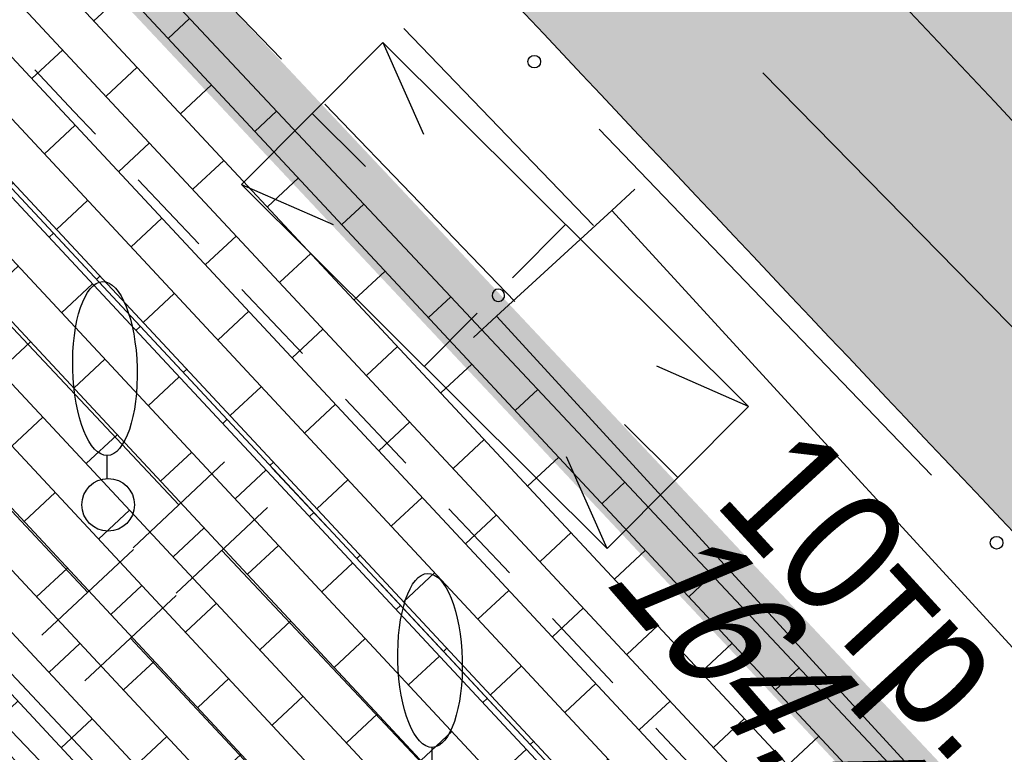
# Model space of a CAD drawing. Header units: millimetres. Extents: x 4385 to 11928, y 17253 to 36963.
# Tile 110 of 256: x 6042 to 6050, y 18544 to 18550. Entities that reach past the tile are written whole.
import ezdxf

# ---------------------------------------------------------------- set-up
doc = ezdxf.new("R2010")
doc.units = ezdxf.units.MM
doc.linetypes.add('CENTER', pattern=[50.8, 31.75, -6.35, 6.35, -6.35])
doc.linetypes.add('ГП_Ботаническая_1 и 2 этап$0$ACAD_ISO04W100', pattern=[30, 24, -3, 0, -3])
for name, color, linetype, lineweight in [('Геоподоснова_34179-21 от 9.08.21$0$Внутреннее заполнение', 7, 'Continuous', 25), ('Геоподоснова_34179-21 от 9.08.21$0$Газопровод', 7, 'Continuous', 25), ('Геоподоснова_34179-21 от 9.08.21$0$Горизонтали', 7, 'Continuous', 25), ('Геоподоснова_34179-21 от 9.08.21$0$Граница улицы', 7, 'Continuous', 25), ('Геоподоснова_34179-21 от 9.08.21$0$Кабели', 7, 'Continuous', 25), ('Геоподоснова_34179-21 от 9.08.21$0$Кабель Мосэнерго', 7, 'Continuous', 25), ('Геоподоснова_34179-21 от 9.08.21$0$Кабель связи', 7, 'Continuous', 25), ('Геоподоснова_34179-21 от 9.08.21$0$Координатные кресты', 7, 'Continuous', 25), ('Геоподоснова_34179-21 от 9.08.21$0$Красные линии', 7, 'Continuous', 25), ('Геоподоснова_34179-21 от 9.08.21$0$Отдельно стоящее дерево', 7, 'Continuous', 25), ('Геоподоснова_34179-21 от 9.08.21$0$Павильоны', 7, 'Continuous', 25), ('ГП_Ботаническая_1 и 2 этап$0$ГП_здан_проект_оси', 50, 'ГП_Ботаническая_1 и 2 этап$0$ACAD_ISO04W100', 15), ('ГП_граница_3_этапа_500', 202, 'Continuous', 15), ('ГП_здан_проект_оси', 50, 'CENTER', 0), ('ГП_реконстр_Ботаническая$0$ГП_дороги_УДС', 205, 'Continuous', 5), ('ГП_тротуары', 210, 'Continuous', 5)]:
    doc.layers.add(name, color=color, linetype=linetype, lineweight=lineweight)
doc.layers.add('ГП_граница_аренд_зем_500', color=7, linetype='Continuous', true_color=0x000000)
doc.layers.add('ГП_граница_ГПЗУ_500', color=7, linetype='Continuous', true_color=0x0000f5)
doc.layers.add('ГП_реконстр_Ботаническая$0$ГП_озел_проект_УДС', color=7, linetype='Continuous', lineweight=0, true_color=0xbedfd7, transparency=0.5)
doc.layers.add('ГП_реконстр_Ботаническая$0$ГП_тротуары_штриховка_УДС', color=7, linetype='Continuous', lineweight=0, true_color=0xd3c4ab, transparency=0.5)
doc.layers.add('Покр_трот_плитка 600х200х80_проезд_1.1(з)', color=250, linetype='Continuous', lineweight=0, true_color=0x333333)
doc.styles.add('Геоподоснова_34179-21 от 9.08.21$0$Style-RUSSIAN_1251', font='RUSSIAN_1251.shx')
doc.styles.add('Геоподоснова_34179-21 от 9.08.21$0$Style-RUSSIAN_1251 I 0.32289', font='RUSSIAN_1251.shx', dxfattribs={"oblique": 18.5})

# ---------------------------------------------------------------- blocks, each defined once
blk = doc.blocks.new('Геоподоснова_34179-21 от 9.08.21$0$KREST_61')
at = {"layer": 'Геоподоснова_34179-21 от 9.08.21$0$Координатные кресты', "color": 7, "linetype": 'Continuous', "lineweight": 25}
for p, q in [((0, -2.5), (0, 2.5)), ((-2.5, 0), (2.5, 0))]:
    blk.add_line(p, q, dxfattribs=at)
blk = doc.blocks.new('Геоподоснова_34179-21 от 9.08.21$0$DEREVO_47')
at = {"layer": 'Геоподоснова_34179-21 от 9.08.21$0$Отдельно стоящее дерево', "color": 7, "linetype": 'Continuous', "lineweight": 25, "flags": 128}
blk.add_lwpolyline([(-0.0071, 0.2101), (-0.007, 0.3933)], dxfattribs=at)
at = {"layer": 'Геоподоснова_34179-21 от 9.08.21$0$Отдельно стоящее дерево', "color": 7, "linetype": 'Continuous', "lineweight": 25}
blk.add_arc((0, 0), 0.21, 0, 359.99999, dxfattribs=at)
blk.add_ellipse((-0.0255, 1.088), major_axis=(-0.0185, 0.695), ratio=0.369829, dxfattribs=at)
blk = doc.blocks.new('Геоподоснова_34179-21 от 9.08.21$0$DEREVO_48')
at = {"layer": 'Геоподоснова_34179-21 от 9.08.21$0$Отдельно стоящее дерево', "color": 7, "linetype": 'Continuous', "lineweight": 25, "flags": 128}
blk.add_lwpolyline([(-0.007, 0.21), (-0.007, 0.393)], dxfattribs=at)
at = {"layer": 'Геоподоснова_34179-21 от 9.08.21$0$Отдельно стоящее дерево', "color": 7, "linetype": 'Continuous', "lineweight": 25}
blk.add_arc((0, 0), 0.21, 0, 359.99999, dxfattribs=at)
blk.add_ellipse((-0.0255, 1.088), major_axis=(-0.0185, 0.695), ratio=0.369829, dxfattribs=at)
blk = doc.blocks.new('Геоподоснова_34179-21 от 9.08.21$0$msdElementTypeShape')
at = {"layer": 'Геоподоснова_34179-21 от 9.08.21$0$Граница улицы', "color": 7, "linetype": 'Continuous', "lineweight": 25}
for p, q in [((8.592, 8.5093), (9.0756, 7.9968)), ((9.4187, 7.6331), (9.9023, 7.1206)), ((10.2454, 6.7569), (10.729, 6.2445)), ((11.0721, 5.8808), (11.5557, 5.3683)), ((11.8988, 5.0046), (12.3824, 4.4921)), ((12.7255, 4.1285), (13.2091, 3.616))]:
    blk.add_line(p, q, dxfattribs=at)
at = {"layer": 'Геоподоснова_34179-21 от 9.08.21$0$Граница улицы', "color": 7, "linetype": 'Continuous', "lineweight": 25, "flags": 128}
blk.add_lwpolyline([(7.7665, 9.3866), (8.078, 9.054), (8.2489, 8.8729)], dxfattribs=at)
blk = doc.blocks.new('Геоподоснова_34179-21 от 9.08.21$0$msdElementTypeLineString_559')
at = {"layer": 'Геоподоснова_34179-21 от 9.08.21$0$Кабель Мосэнерго', "color": 10, "linetype": 'Continuous', "lineweight": 25}
blk.add_line((7.6656, 23.5127), (10.3165, 20.7491), dxfattribs=at)
blk = doc.blocks.new('Геоподоснова_34179-21 от 9.08.21$0$msdElementTypeMultiLine_350')
at = {"layer": 'Геоподоснова_34179-21 от 9.08.21$0$Кабель Мосэнерго', "color": 1, "linetype": 'Continuous', "lineweight": 25}
blk.add_blockref('Геоподоснова_34179-21 от 9.08.21$0$msdElementTypeLineString_559', (0, 0), dxfattribs=at)
blk = doc.blocks.new('Геоподоснова_34179-21 от 9.08.21$0$msdElementTypeLineString_561')
at = {"layer": 'Геоподоснова_34179-21 от 9.08.21$0$Кабель связи', "color": 3, "linetype": 'Continuous', "lineweight": 25}
blk.add_line((13.3599, 18.6393), (10.5194, 21.5331), dxfattribs=at)
blk = doc.blocks.new('Геоподоснова_34179-21 от 9.08.21$0$msdElementTypeMultiLine_352')
at = {"layer": 'Геоподоснова_34179-21 от 9.08.21$0$Кабель связи', "color": 3, "linetype": 'Continuous', "lineweight": 25}
blk.add_blockref('Геоподоснова_34179-21 от 9.08.21$0$msdElementTypeLineString_561', (0, 0), dxfattribs=at)
blk = doc.blocks.new('Геоподоснова_34179-21 от 9.08.21$0$msdElementTypeLineString_562')
at = {"layer": 'Геоподоснова_34179-21 от 9.08.21$0$Кабели', "color": 7, "linetype": 'Continuous', "lineweight": 25}
blk.add_line((9.8006, 12.9574), (12.4536, 10.1966), dxfattribs=at)
for centre in [(9.2809, 13.4982), (12.9732, 9.6559)]:
    blk.add_circle(centre, 0.05, dxfattribs=at)
blk = doc.blocks.new('Геоподоснова_34179-21 от 9.08.21$0$msdElementTypeMultiLine_353')
at = {"layer": 'Геоподоснова_34179-21 от 9.08.21$0$Кабели', "color": 7, "linetype": 'Continuous', "lineweight": 25}
blk.add_blockref('Геоподоснова_34179-21 от 9.08.21$0$msdElementTypeLineString_562', (0, 0), dxfattribs=at)
blk = doc.blocks.new('Геоподоснова_34179-21 от 9.08.21$0$msdElementTypeLineString_566')
at = {"layer": 'Геоподоснова_34179-21 от 9.08.21$0$Газопровод', "color": 16, "linetype": 'Continuous', "lineweight": 25}
for p, q in [((7.6143, 25.5588), (10.0498, 22.9544)), ((9.6847, 22.6129), (10.415, 23.2959)), ((10.0262, 22.2477), (10.7566, 22.9307)), ((10.3914, 22.5892), (12.827, 19.9848))]:
    blk.add_line(p, q, dxfattribs=at)
blk = doc.blocks.new('Геоподоснова_34179-21 от 9.08.21$0$msdElementTypeMultiLine_355')
at = {"layer": 'Геоподоснова_34179-21 от 9.08.21$0$Газопровод', "color": 16, "linetype": 'Continuous', "lineweight": 25}
blk.add_blockref('Геоподоснова_34179-21 от 9.08.21$0$msdElementTypeLineString_566', (0, 0), dxfattribs=at)
blk = doc.blocks.new('Геоподоснова_34179-21 от 9.08.21$0$msdElementTypeLine_68')
at = {"layer": 'Геоподоснова_34179-21 от 9.08.21$0$Кабель Мосэнерго', "color": 7, "linetype": 'Continuous', "lineweight": 25}
for p, q in [((1.0466, 0.9706), (1.2309, 1.1396)), ((0.1253, 0.1256), (1.0467, 0.9704)), ((-0.059, -0.0431), (0.1252, 0.1259))]:
    blk.add_line(p, q, dxfattribs=at)
blk = doc.blocks.new('Геоподоснова_34179-21 от 9.08.21$0$msdElementTypeLine_69')
at = {"layer": 'Геоподоснова_34179-21 от 9.08.21$0$Кабель Мосэнерго', "color": 7, "linetype": 'Continuous', "lineweight": 25}
for p, q in [((1.0466, 0.9706), (1.2309, 1.1396)), ((0.1253, 0.1256), (1.0467, 0.9704)), ((-0.059, -0.0431), (0.1252, 0.1259))]:
    blk.add_line(p, q, dxfattribs=at)
blk = doc.blocks.new('Геоподоснова_34179-21 от 9.08.21$0$msdElementTypeMultiLine_356')
at = {"layer": 'Геоподоснова_34179-21 от 9.08.21$0$Кабель Мосэнерго', "color": 7, "linetype": 'Continuous', "lineweight": 25, "flags": 128}
for points in [[(1.0467, 5.4214), (5.1277, 0.9704)], [(0.1253, 4.5766), (4.2063, 0.1256)]]:
    blk.add_lwpolyline(points, dxfattribs=at)
at = {"layer": 'Геоподоснова_34179-21 от 9.08.21$0$Кабель Мосэнерго', "color": 7, "linetype": 'Continuous', "lineweight": 25}
for name, p in [('Геоподоснова_34179-21 от 9.08.21$0$msdElementTypeLine_69', (0, 4.451)), ('Геоподоснова_34179-21 от 9.08.21$0$msdElementTypeLine_68', (4.081, 0))]:
    blk.add_blockref(name, p, dxfattribs=at)
blk = doc.blocks.new('Геоподоснова_34179-21 от 9.08.21$0$msdElementTypeLineString_575')
at = {"layer": 'Геоподоснова_34179-21 от 9.08.21$0$Газопровод', "color": 16, "linetype": 'Continuous', "lineweight": 25}
for p, q in [((10.0708, 22.8692), (7.63, 25.4633)), ((10.435, 23.2118), (9.7067, 22.5265)), ((10.7776, 22.8477), (10.0493, 22.1624)), ((12.8543, 19.9109), (10.4135, 22.505))]:
    blk.add_line(p, q, dxfattribs=at)
blk = doc.blocks.new('Геоподоснова_34179-21 от 9.08.21$0$msdElementTypeMultiLine_363')
at = {"layer": 'Геоподоснова_34179-21 от 9.08.21$0$Газопровод', "color": 16, "linetype": 'Continuous', "lineweight": 25}
blk.add_blockref('Геоподоснова_34179-21 от 9.08.21$0$msdElementTypeLineString_575', (0, 0), dxfattribs=at)
blk = doc.blocks.new('Геоподоснова_34179-21 от 9.08.21$0$msdElementTypeLineString_635')
at = {"layer": 'Геоподоснова_34179-21 от 9.08.21$0$Кабель Мосэнерго', "color": 7, "linetype": 'Continuous', "lineweight": 25}
for p, q in [((1.1356, 6.9216), (1.8644, 7.6064)), ((6.5526, 1.1576), (7.2814, 1.8424))]:
    blk.add_line(p, q, dxfattribs=at)
blk = doc.blocks.new('Геоподоснова_34179-21 от 9.08.21$0$msdElementTypeMultiLine_414')
at = {"layer": 'Геоподоснова_34179-21 от 9.08.21$0$Кабель Мосэнерго', "color": 7, "linetype": 'Continuous', "lineweight": 25, "flags": 128}
blk.add_lwpolyline([(1.5, 7.264), (6.917, 1.5)], dxfattribs=at)
at = {"layer": 'Геоподоснова_34179-21 от 9.08.21$0$Кабель Мосэнерго', "color": 7, "linetype": 'Continuous', "lineweight": 25}
blk.add_blockref('Геоподоснова_34179-21 от 9.08.21$0$msdElementTypeLineString_635', (0, 0), dxfattribs=at)
blk = doc.blocks.new('Геоподоснова_34179-21 от 9.08.21$0$msdElementTypeLineString_922')
at = {"layer": 'Геоподоснова_34179-21 от 9.08.21$0$Красные линии', "linetype": 'Continuous', "lineweight": 25}
for points in [[(153.5087, 35.0428), (151.4558, 37.2304), (151.6381, 37.4015), (153.691, 35.2139)], [(156.2459, 32.126), (154.193, 34.3136), (154.3753, 34.4847), (156.4282, 32.2971)], [(158.9831, 29.2092), (156.9302, 31.3968), (157.1125, 31.5679), (159.1654, 29.3803)]]:
    blk.add_hatch(color=1, dxfattribs=at).paths.add_polyline_path(points)
blk = doc.blocks.new('Геоподоснова_34179-21 от 9.08.21$0$msdElementTypeLineString_924')
at = {"layer": 'Геоподоснова_34179-21 от 9.08.21$0$Красные линии', "linetype": 'Continuous', "lineweight": 25}
for points in [[(155.3702, 33.0591), (153.3173, 35.2467), (153.4996, 35.4178), (155.5525, 33.2302)], [(158.1074, 30.1423), (156.0545, 32.3299), (156.2368, 32.501), (158.2897, 30.3134)]]:
    blk.add_hatch(color=1, dxfattribs=at).paths.add_polyline_path(points)
blk = doc.blocks.new('Геоподоснова_34179-21 от 9.08.21$0$msdElementTypeLineString_930')
at = {"layer": 'Геоподоснова_34179-21 от 9.08.21$0$Красные линии', "linetype": 'Continuous', "lineweight": 25}
for points in [[(43.8291, 16.8386), (43.1448, 17.5678), (43.3271, 17.7389), (44.0114, 17.0097)], [(44.5134, 16.1094), (43.8291, 16.8386), (44.0114, 17.0097), (44.6957, 16.2805)], [(45.1977, 15.3802), (44.5134, 16.1094), (44.6957, 16.2805), (45.38, 15.5513)], [(45.882, 14.651), (45.1977, 15.3802), (45.38, 15.5513), (46.0643, 14.8221)], [(46.5663, 13.9218), (45.882, 14.651), (46.0643, 14.8221), (46.7486, 14.0929)], [(47.2506, 13.1926), (46.5663, 13.9218), (46.7486, 14.0929), (47.4329, 13.3637)], [(47.9349, 12.4634), (47.2506, 13.1926), (47.4329, 13.3637), (48.1172, 12.6345)], [(48.6192, 11.7342), (47.9349, 12.4634), (48.1172, 12.6345), (48.8015, 11.9053)], [(49.3035, 11.005), (48.6192, 11.7342), (48.8015, 11.9053), (49.4858, 11.1761)]]:
    blk.add_hatch(color=1, dxfattribs=at).paths.add_polyline_path(points)
blk = doc.blocks.new('Геоподоснова_34179-21 от 9.08.21')
at = {"layer": 'Геоподоснова_34179-21 от 9.08.21$0$Внутреннее заполнение', "color": 7, "linetype": 'Continuous', "lineweight": 25, "flags": 128}
for points in [[(6044.778, 18549.702), (6045.1024, 18548.9707)], [(6044.639, 18548.7117), (6044.2137, 18549.135)], [(6043.6494, 18548.5679), (6044.3822, 18548.2471)], [(6045.8153, 18547.8232), (6046.2385, 18548.2485)], [(6045.7512, 18547.6826), (6045.7473, 18547.7021), (6045.736, 18547.7185), (6045.7193, 18547.7292), (6045.6996, 18547.7326), (6045.6803, 18547.728), (6045.6642, 18547.7162), (6045.654, 18547.6991), (6045.6513, 18547.6794), (6045.6565, 18547.6602), (6045.6688, 18547.6446), (6045.6862, 18547.6349), (6045.706, 18547.6328), (6045.725, 18547.6386), (6045.7403, 18547.6514), (6045.7494, 18547.6691), (6045.7512, 18547.6826)], [(6045.5331, 18547.5397), (6045.1099, 18547.1144)], [(6047.699, 18546.795), (6046.9662, 18547.1158)], [(6046.7094, 18546.6512), (6047.1347, 18546.228)], [(6046.5704, 18545.6609), (6046.246, 18546.3922)]]:
    blk.add_lwpolyline(points, dxfattribs=at)
at = {"layer": 'Геоподоснова_34179-21 от 9.08.21$0$Кабель Мосэнерго', "color": 10, "linetype": 'Continuous', "lineweight": 25}
for p, q in [((6043.9684, 18549.5681), (6040.9345, 18552.715)), ((6046.4616, 18548.2413), (6044.946, 18549.8134)), ((6045.8324, 18547.6347), (6044.3155, 18549.2081))]:
    blk.add_line(p, q, dxfattribs=at)
at = {"layer": 'Геоподоснова_34179-21 от 9.08.21$0$Павильоны', "color": 7, "linetype": 'Continuous', "lineweight": 25, "flags": 128}
blk.add_lwpolyline([(6046.5704, 18545.6609), (6043.6494, 18548.5679), (6044.778, 18549.702), (6047.699, 18546.795), (6046.5704, 18545.6609)], dxfattribs=at)
at = {"layer": 'Геоподоснова_34179-21 от 9.08.21$0$Газопровод', "color": 1, "linetype": 'Continuous', "lineweight": 25}
for name, p in [('Геоподоснова_34179-21 от 9.08.21$0$msdElementTypeMultiLine_363', (6033.079, 18523.141)), ('Геоподоснова_34179-21 от 9.08.21$0$msdElementTypeMultiLine_355', (6032.372, 18522.356))]:
    blk.add_blockref(name, p, dxfattribs=at)
at = {"layer": 'Геоподоснова_34179-21 от 9.08.21$0$Граница улицы', "color": 7, "linetype": 'Continuous', "lineweight": 25}
blk.add_blockref('Геоподоснова_34179-21 от 9.08.21$0$msdElementTypeShape', (6034.234, 18540.097), dxfattribs=at)
at = {"layer": 'Геоподоснова_34179-21 от 9.08.21$0$Кабели', "color": 7, "linetype": 'Continuous', "lineweight": 25}
blk.add_blockref('Геоподоснова_34179-21 от 9.08.21$0$msdElementTypeMultiLine_353', (6036.707, 18536.051), dxfattribs=at)
at = {"layer": 'Геоподоснова_34179-21 от 9.08.21$0$Кабель Мосэнерго', "color": 1, "linetype": 'Continuous', "lineweight": 25}
blk.add_blockref('Геоподоснова_34179-21 от 9.08.21$0$msdElementTypeMultiLine_350', (6032.769, 18522.125), dxfattribs=at)
at = {"layer": 'Геоподоснова_34179-21 от 9.08.21$0$Кабель Мосэнерго', "color": 7, "linetype": 'Continuous', "lineweight": 25}
for name, p in [('Геоподоснова_34179-21 от 9.08.21$0$msdElementTypeMultiLine_356', (6045.561, 18542.939)), ('Геоподоснова_34179-21 от 9.08.21$0$msdElementTypeMultiLine_414', (6039.449, 18538.314))]:
    blk.add_blockref(name, p, dxfattribs=at)
at = {"layer": 'Геоподоснова_34179-21 от 9.08.21$0$Кабель связи', "color": 3, "linetype": 'Continuous', "lineweight": 25}
blk.add_blockref('Геоподоснова_34179-21 от 9.08.21$0$msdElementTypeMultiLine_352', (6037.293, 18527.926), dxfattribs=at)
at = {"layer": 'Геоподоснова_34179-21 от 9.08.21$0$Координатные кресты', "color": 7, "linetype": 'Continuous', "lineweight": 25}
blk.add_blockref('Геоподоснова_34179-21 от 9.08.21$0$KREST_61', (6050, 18550), dxfattribs=at)
at = {"layer": 'Геоподоснова_34179-21 от 9.08.21$0$Красные линии', "color": 1, "linetype": 'Continuous', "lineweight": 25}
for name, p in [('Геоподоснова_34179-21 от 9.08.21$0$msdElementTypeLineString_922', (5889.974, 18514.407)), ('Геоподоснова_34179-21 от 9.08.21$0$msdElementTypeLineString_924', (5889.974, 18514.407)), ('Геоподоснова_34179-21 от 9.08.21$0$msdElementTypeLineString_930', (5999.875, 18532.375))]:
    blk.add_blockref(name, p, dxfattribs=at)
at = {"layer": 'Геоподоснова_34179-21 от 9.08.21$0$Отдельно стоящее дерево', "color": 7, "linetype": 'Continuous', "lineweight": 25}
for name, p in [('Геоподоснова_34179-21 от 9.08.21$0$DEREVO_47', (6042.585, 18546.01)), ('Геоподоснова_34179-21 от 9.08.21$0$DEREVO_48', (6045.181, 18543.679))]:
    blk.add_blockref(name, p, dxfattribs=at)
at = {"layer": 'Геоподоснова_34179-21 от 9.08.21$0$Горизонтали', "color": 7, "linetype": 'Continuous', "lineweight": 25, "style": 'Геоподоснова_34179-21 от 9.08.21$0$Style-RUSSIAN_1251 I 0.32289', "oblique": 18.5, "width": 0.799996}
blk.add_text('164.45', height=1, rotation=311.0983, dxfattribs=at).set_placement((6046.5255, 18545.4097))
at = {"layer": 'Геоподоснова_34179-21 от 9.08.21$0$Кабель Мосэнерго', "color": 7, "linetype": 'Continuous', "lineweight": 25, "style": 'Геоподоснова_34179-21 от 9.08.21$0$Style-RUSSIAN_1251', "width": 0.899998}
blk.add_text('10тр.', height=1, rotation=312.51686, dxfattribs=at).set_placement((6047.408, 18546.03))
blk = doc.blocks.new('ГП_реконстр_Ботаническая')
at = {"layer": 'ГП_реконстр_Ботаническая$0$ГП_озел_проект_УДС'}
h = blk.add_hatch(color=256, dxfattribs=at)
h.dxf.hatch_style = 1
h.paths.add_polyline_path([(6043.1627, 18556.1594, 0.003153), (6060.5784, 18537.741), (6062.0229, 18539.1242, -0.003153), (6044.6246, 18557.5243), (6040.9937, 18561.4131), (6040.3786, 18562.0719), (6039.745, 18562.7505), (6039.5712, 18562.9366), (6039.1815, 18563.108), (6039.1002, 18563.136), (6038.5442, 18563.3275), (6037.3231, 18563.5943), (6037.0717, 18563.6355), (6036.1737, 18563.6976), (6036.1247, 18563.6973)])
at = {"layer": 'ГП_реконстр_Ботаническая$0$ГП_тротуары_штриховка_УДС'}
h = blk.add_hatch(color=256, dxfattribs=at)
h.dxf.hatch_style = 1
h.paths.add_polyline_path([(6051.8415, 18546.9228), (6043.9726, 18555.2926), (6036.1412, 18563.6974), (6035.5642, 18563.6943), (6034.9497, 18563.6438), (6034.6136, 18563.6024), (6033.8325, 18562.8555), (6041.5181, 18554.6239, 0.003525), (6061.0293, 18534.02), (6059.5451, 18532.5159), (6065.9095, 18525.7348, 0.111322), (6066.8822, 18530.0243, 0.027015), (6066.8253, 18531.1026)])
at = {"layer": 'ГП_реконстр_Ботаническая$0$ГП_дороги_УДС'}
for radius, end in [(2008.0001, 223.8436879), (2010.0001, 223.7582838), (2012.2501, 223.8436879)]:
    blk.add_arc((7512.329, 19927.8922), radius, 223.0357124, end, dxfattribs=at)
blk = doc.blocks.new('ГП_Ботаническая_1 и 2 этап')
at = {"layer": 'ГП_Ботаническая_1 и 2 этап$0$ГП_здан_проект_оси'}
blk.add_line((5894.2806, 18706.7186), (6062.0592, 18526.8295), dxfattribs=at)
blk = doc.blocks.new('Покр')
at = {"layer": 'Покр_трот_плитка 600х200х80_проезд_1.1(з)'}
h = blk.add_hatch(dxfattribs=at)
h.set_pattern_fill('AR-BRSTD', color=256, scale=0.005, angle=313)
h.set_pattern_definition([(313, (39572.7534, -80703.96892), (0.2477160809, 0.2309989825), []), (43, (39572.7534, -80703.9689), (-0.098739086, 0.602526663), [0.338709, -0.338709])])
h.paths.add_polyline_path([(95.5235, 30.2325), (97.0074, 31.6248), (64.6719, 66.0773), (63.2879, 64.7873), (64.0384, 63.9827), (64.0385, 63.9828), (94.3715, 31.4601), (94.3901, 31.4401)])
h = blk.add_hatch(dxfattribs=at)
h.set_pattern_fill('AR-BRSTD', color=256, scale=0.005, angle=313)
h.set_pattern_definition([(313, (-5962.5526, -18500.8752), (0.247716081, 0.2309989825), []), (43, (-5962.5526, -18500.8752), (-0.098739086, 0.602526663), [0.338709, -0.338709])])
h.paths.add_polyline_path([(64.0385, 63.9828), (59.0125, 59.3062), (59.0657, 59.2492), (59.1019, 59.156), (59.1112, 59.1596), (59.2197, 58.8799), (59.2361, 58.8099), (61.4818, 56.4021), (61.6098, 56.5215), (62.1555, 55.9364), (62.0275, 55.8171), (62.0674, 55.7743, -0.414214), (62.0673, 55.7722), (62.0567, 55.7623), (62.9741, 54.7787), (62.9858, 54.7896), (63.9304, 53.7767), (64.0657, 53.9029), (64.2874, 53.6653), (64.6041, 53.3111), (64.5954, 53.0637), (66.778, 50.7236), (67.0254, 50.715), (67.0936, 50.6418), (67.1009, 50.6487), (67.3737, 50.3561), (67.571, 50.1299), (67.5624, 49.8826), (67.6194, 49.8215, -0.414214), (67.6193, 49.8194), (67.6087, 49.8095), (68.5261, 48.8259), (68.5378, 48.8369), (69.4381, 47.8715), (69.6854, 47.8629), (70.2311, 47.2779), (70.3418, 46.9026), (71.7707, 45.3705), (72.0181, 45.3619), (72.5637, 44.7769), (72.6148, 44.4655), (72.6803, 44.3953, -0.414214), (72.6802, 44.3932), (72.6696, 44.3833), (73.587, 43.3997), (73.5987, 43.4106), (74.3268, 42.63), (74.5144, 42.6854), (75.0601, 42.1003), (74.9918, 41.917), (75.0402, 41.8651, -0.414214), (75.0401, 41.8629), (75.0295, 41.853), (75.9469, 40.8695), (75.9586, 40.8804), (76.8231, 39.9535), (77.0108, 40.0088), (77.5564, 39.4238), (77.4284, 39.3044), (79.3791, 37.2129), (79.5071, 37.3323), (80.0528, 36.7473), (79.9248, 36.6279), (79.9647, 36.5851, -0.414214), (79.9646, 36.583), (79.954, 36.5731), (80.8646, 35.5968), (80.8763, 35.6077), (81.8755, 34.5364), (82.0035, 34.6558), (82.5491, 34.0707), (82.4211, 33.9514), (82.461, 33.9086, -0.414214), (82.461, 33.9065), (82.4504, 33.8966), (83.3677, 32.913), (83.3794, 32.9239), (84.2627, 31.9769), (84.3907, 32.0962), (84.9363, 31.5112), (84.8084, 31.3918), (86.6499, 29.4173), (86.7779, 29.5367), (87.3236, 28.9517), (87.1956, 28.8323), (87.2355, 28.7895, -0.414214), (87.2354, 28.7874), (87.2248, 28.7775), (88.033, 27.9109), (88.0447, 27.9218), (88.7507, 27.1649), (89.1174, 27.0284), (89.3698, 26.7577), (94.3901, 31.4401)])

msp = doc.modelspace()

# ---------------------------------------------------------------- linework, layer by layer
at = {"layer": 'ГП_тротуары'}
msp.add_line((6027.9537, 18566.1773), (6059.56, 18532.5), dxfattribs=at)

# ---------------------------------------------------------------- block references
for name, p in [('ГП_реконстр_Ботаническая', (0, 0)), ('Покр', (5962.5526, 18500.8752))]:
    msp.add_blockref(name, p)

# ---------------------------------------------------------------- next in the draw order: block references
msp.add_blockref('ГП_Ботаническая_1 и 2 этап', (0, 0))

# ---------------------------------------------------------------- next in the draw order: linework, layer by layer
at = {"layer": 'ГП_граница_3_этапа_500', "const_width": 0.3}
msp.add_lwpolyline([(6059.56, 18532.5), (6027.3143, 18567.0681), (6002.7793, 18544.1688), (6003.5846, 18543.3047), (6005.1044, 18541.6701), (5997.569, 18534.6426), (5957.8092, 18577.5336), (5913.6125, 18536.3219), (5912.637, 18537.368), (5881.4501, 18508.2874), (5893.33, 18447.41), (5988.7, 18466.01), (5992.4735, 18469.5508), (5994.4653, 18471.4197), (5997.6705, 18474.4273), (6011.2722, 18487.1901), (6028.0945, 18502.975)], close=True, dxfattribs=at)
at = {"layer": 'ГП_граница_аренд_зем_500', "color": 190, "true_color": 0x9933ff, "const_width": 0.6}
msp.add_lwpolyline([(5892.8496, 18716.5441), (6024.8775, 18575.8605), (6064.8814, 18533.2375), (5990.171, 18463.1363), (5886.5668, 18442.9304), (5839.2988, 18683.8765)], close=True, dxfattribs=at)
at = {"layer": 'ГП_граница_ГПЗУ_500', "const_width": 0.6}
msp.add_lwpolyline([(5908.35, 18693.62), (6021.68, 18572.86), (6059.56, 18532.5), (5988.7, 18466.01), (5893.33, 18447.41), (5866.96, 18582.54), (5865.98, 18582.35), (5863.92, 18593.17), (5864.85, 18593.36), (5851.03, 18664.19), (5868.97, 18667.79), (5895.42, 18681.33), (5908.35, 18693.62)], dxfattribs=at)
at = {"layer": 'ГП_здан_проект_оси', "ltscale": 0.1}
msp.add_lwpolyline([(5985.8595, 18608.5294), (6058.7248, 18530.4046)], dxfattribs=at)

# ---------------------------------------------------------------- next in the draw order: block references
msp.add_blockref('Геоподоснова_34179-21 от 9.08.21', (0, 0))

doc.saveas('drawing.dxf')
